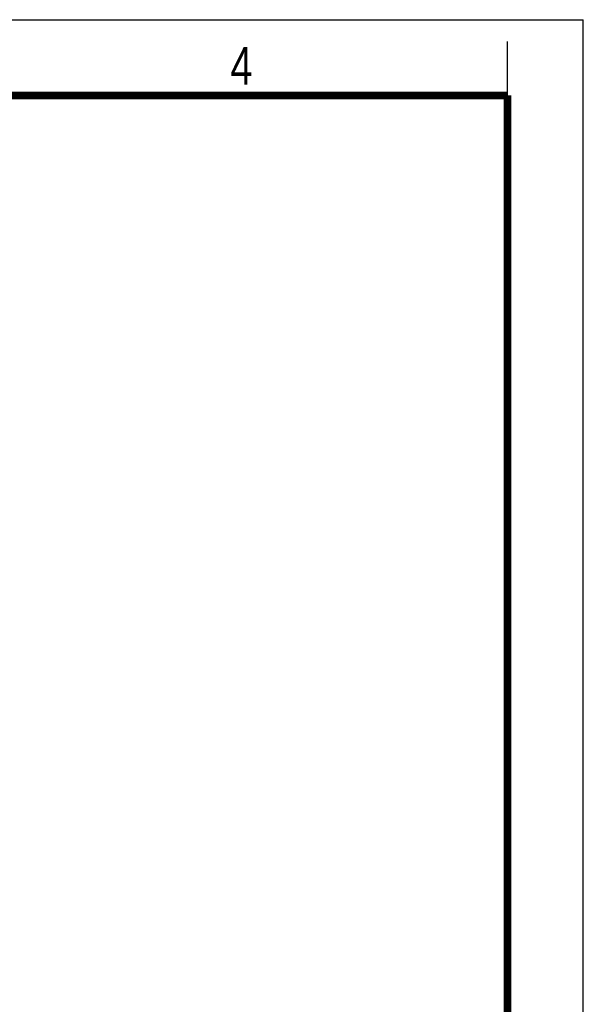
# Model space of a CAD drawing. Header units: millimetres. Extents: x 0 to 210, y 0 to 297.
# Tile 7 of 7: x 158 to 210, y 206 to 297. Entities that reach past the tile are written whole.
import ezdxf

# ---------------------------------------------------------------- set-up
doc = ezdxf.new("R2010")
doc.units = ezdxf.units.MM
doc.header["$LTSCALE"] = 19.36
doc.layers.get('0').update_dxf_attribs({"linetype": 'CONTINUOUS'})
doc.styles.add('TEXTSTYLE_2', font='txt', dxfattribs={"width": 0.75})

msp = doc.modelspace()

# ---------------------------------------------------------------- linework, layer by layer
at = {"color": 2, "linetype": 'CONTINUOUS'}
for p, q in [((0, 297), (210, 297)), ((210, 0), (210, 297)), ((203, 290), (203, 295))]:
    msp.add_line(p, q, dxfattribs=at)
at = {"color": 7, "linetype": 'CONTINUOUS', "const_width": 0.7}
for points in [[(7, 290), (203, 290)], [(203, 7), (203, 290)]]:
    msp.add_lwpolyline(points, dxfattribs=at)

# ---------------------------------------------------------------- texts
at = {"color": 5, "linetype": 'CONTINUOUS', "style": 'TEXTSTYLE_2', "width": 0.785714}
msp.add_text('4', height=3.5, dxfattribs=at).set_placement((177.3831, 290.9911))

doc.saveas('drawing.dxf')
